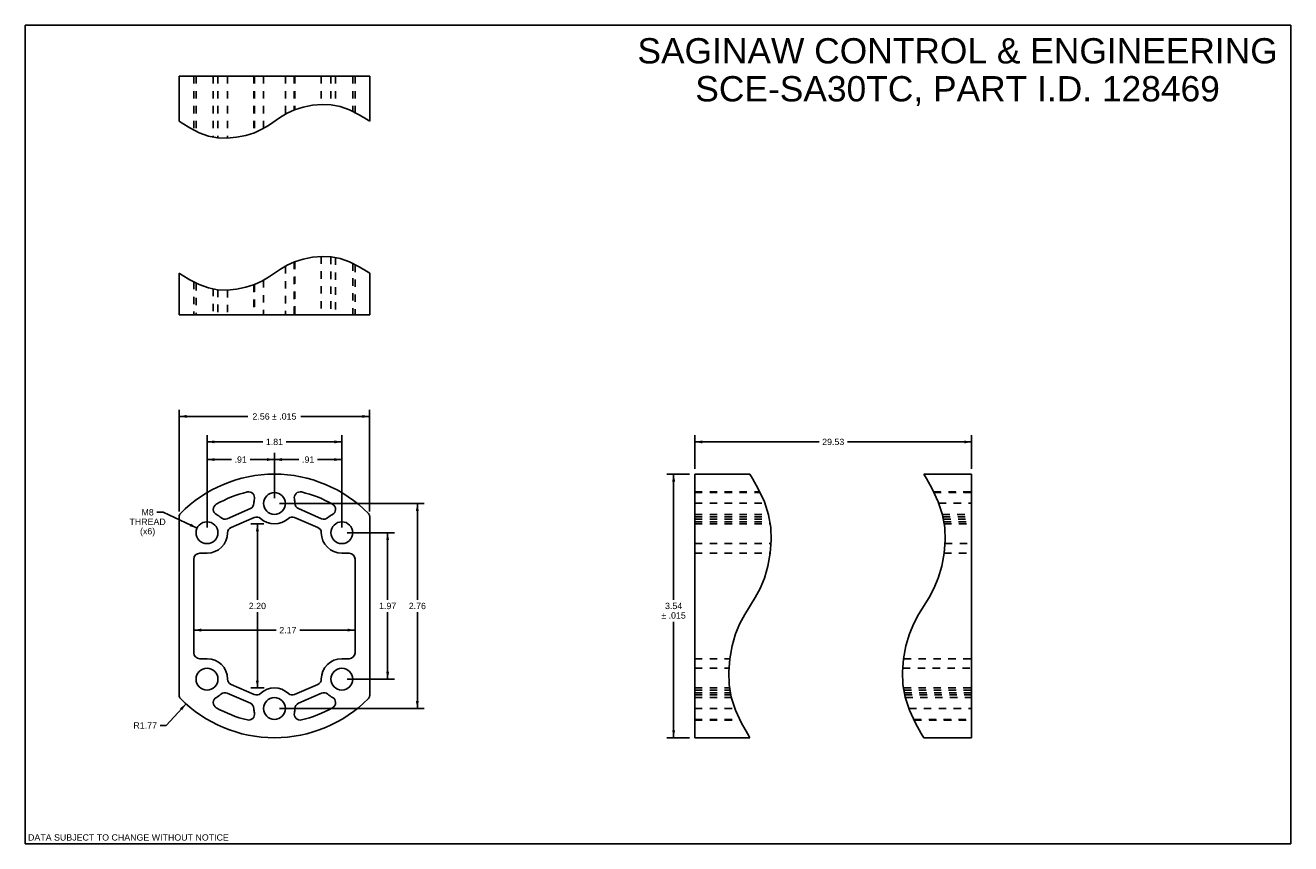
# Model space of a CAD drawing. Header units: inches. Extents: x 0 to 17, y 0 to 11.
import ezdxf

# ---------------------------------------------------------------- set-up
doc = ezdxf.new("R2010")
doc.units = ezdxf.units.IN
doc.header["$LTSCALE"] = 0.935
doc.header["$MEASUREMENT"] = 0
doc.linetypes.add('HIDDEN', pattern=[0.2, 0.1, -0.1])
doc.layers.get('0').update_dxf_attribs({"linetype": 'CONTINUOUS'})
doc.layers.add('02___PRT_ALL_AXES', color=7, linetype='CONTINUOUS')
doc.styles.get("Standard").update_dxf_attribs({"font": 'arial.ttf'})
doc.dimstyles.new('DIMSTYLE_1', dxfattribs={"dimtxt": 0.085, "dimasz": 0.1, "dimexe": 0.09, "dimexo": 0.07, "dimgap": 0.0425, "dimtad": 0, "dimtih": 1, "dimtoh": 1, "dimzin": 4, "dimdsep": 46, "dimtxsty": 'Standard', "dimblk": '_FILLED', "dimblk1": '_FILLED', "dimblk2": '_FILLED', "dimcen": 0.09, "dimazin": 1, "dimtfac": 1, "dimtofl": 0, "dimtmove": 0, "dimatfit": 3, "dimldrblk": '_FILLED', "dimfxl": 0, "dimtolj": 1, "dimtzin": 4, "dimarcsym": 0})
doc.dimstyles.new('DIMSTYLE_2', dxfattribs={"dimtxt": 0.085, "dimasz": 0.1, "dimexe": 0.09, "dimexo": 0.07, "dimgap": 0.09, "dimtad": 0, "dimtih": 1, "dimtoh": 1, "dimdec": 3, "dimzin": 4, "dimdsep": 46, "dimtxsty": 'Standard', "dimblk": '_FILLED', "dimblk1": '_FILLED', "dimblk2": '_FILLED', "dimcen": 0.09, "dimadec": 3, "dimazin": 1, "dimtfac": 1, "dimtofl": 0, "dimtmove": 0, "dimatfit": 1, "dimldrblk": '_FILLED', "dimfxl": 0, "dimtolj": 1, "dimtzin": 4, "dimarcsym": 0})
doc.dimstyles.new('DIMSTYLE_3', dxfattribs={"dimtxt": 0.085, "dimasz": 0.1, "dimexe": 0.09, "dimexo": 0.07, "dimgap": 0.09, "dimtad": 0, "dimtih": 1, "dimtoh": 1, "dimzin": 4, "dimdsep": 46, "dimtxsty": 'Standard', "dimblk": '_FILLED', "dimblk1": '_FILLED', "dimblk2": '_FILLED', "dimcen": 0.09, "dimazin": 1, "dimtfac": 1, "dimtofl": 0, "dimtmove": 0, "dimatfit": 3, "dimldrblk": '_FILLED', "dimfxl": 0, "dimtolj": 1, "dimtzin": 4, "dimarcsym": 0})

# ---------------------------------------------------------------- blocks, each defined once
blk = doc.blocks.new('_FILLED')
at = {"color": 0, "linetype": 'ByBlock'}
blk.add_solid([(0, 0), (-1, 0.2), (-1, -0.2)], dxfattribs=at)
blk = doc.blocks.new('*D1')
at = {"color": 2, "linetype": 'Continuous'}
for p, q in [((8.995, 5.037), (8.995, 5.49)), ((12.714, 5.037), (12.714, 5.49)), ((8.995, 5.4), (10.663, 5.4)), ((12.714, 5.4), (11.045, 5.4))]:
    blk.add_line(p, q, dxfattribs=at)
at = {"color": 2, "linetype": 'Continuous', "xscale": 0.1, "yscale": 0.1, "zscale": 0.1, "rotation": 180}
blk.add_blockref('_FILLED', (8.995, 5.4), dxfattribs=at)
at = {"color": 2, "linetype": 'Continuous', "xscale": 0.1, "yscale": 0.1, "zscale": 0.1}
blk.add_blockref('_FILLED', (12.714, 5.4), dxfattribs=at)
at = {"color": 2, "linetype": 'Continuous', "insert": (10.854, 5.443), "char_height": 0.085, "width": 0.29703, "attachment_point": 2, "line_spacing_factor": 0.9}
blk.add_mtext('29.53', dxfattribs=at)
blk = doc.blocks.new('*D2')
at = {"color": 2, "linetype": 'Continuous'}
for p, q in [((2.264, 2.871), (3.37, 2.871)), ((4.43, 2.871), (3.686, 2.871))]:
    blk.add_line(p, q, dxfattribs=at)
at = {"color": 2, "linetype": 'Continuous', "xscale": 0.1, "yscale": 0.1, "zscale": 0.1, "rotation": 180}
blk.add_blockref('_FILLED', (2.264, 2.871), dxfattribs=at)
at = {"color": 2, "linetype": 'Continuous', "xscale": 0.1, "yscale": 0.1, "zscale": 0.1}
blk.add_blockref('_FILLED', (4.43, 2.871), dxfattribs=at)
at = {"color": 2, "linetype": 'Continuous', "insert": (3.528, 2.913), "char_height": 0.085, "width": 0.23099, "attachment_point": 2, "line_spacing_factor": 0.9}
blk.add_mtext('2.17', dxfattribs=at)
blk = doc.blocks.new('*D3')
at = {"color": 2, "linetype": 'Continuous'}
for p, q in [((3.206, 4.298), (3.028, 4.298)), ((3.118, 4.298), (3.118, 3.28)), ((3.118, 2.093), (3.118, 3.11)), ((3.208, 2.093), (3.028, 2.093))]:
    blk.add_line(p, q, dxfattribs=at)
at = {"color": 2, "linetype": 'Continuous', "xscale": 0.1, "yscale": 0.1, "zscale": 0.1}
for p, rotation in [((3.118, 4.298), 90), ((3.118, 2.093), 270)]:
    blk.add_blockref('_FILLED', p, dxfattribs=dict(at, rotation=rotation))
at = {"color": 2, "linetype": 'Continuous', "insert": (3.118, 3.238), "char_height": 0.085, "width": 0.23099, "attachment_point": 2, "line_spacing_factor": 0.9}
blk.add_mtext('2.20', dxfattribs=at)
blk = doc.blocks.new('*D4')
at = {"color": 2, "linetype": 'Continuous'}
for p, q in [((4.322, 4.18), (4.958, 4.18)), ((4.868, 4.18), (4.868, 3.28)), ((4.868, 2.211), (4.868, 3.11)), ((4.322, 2.211), (4.958, 2.211))]:
    blk.add_line(p, q, dxfattribs=at)
at = {"color": 2, "linetype": 'Continuous', "xscale": 0.1, "yscale": 0.1, "zscale": 0.1}
for p, rotation in [((4.868, 4.18), 90), ((4.868, 2.211), 270)]:
    blk.add_blockref('_FILLED', p, dxfattribs=dict(at, rotation=rotation))
at = {"color": 2, "linetype": 'Continuous', "insert": (4.868, 3.238), "char_height": 0.085, "width": 0.23099, "attachment_point": 2, "line_spacing_factor": 0.9}
blk.add_mtext('1.97', dxfattribs=at)
blk = doc.blocks.new('*D5')
at = {"color": 2, "linetype": 'Continuous'}
for p, q in [((2.441, 4.25), (2.441, 5.491)), ((4.252, 4.25), (4.252, 5.491)), ((2.441, 5.401), (3.189, 5.401)), ((4.252, 5.401), (3.505, 5.401))]:
    blk.add_line(p, q, dxfattribs=at)
at = {"color": 2, "linetype": 'Continuous', "xscale": 0.1, "yscale": 0.1, "zscale": 0.1, "rotation": 180}
blk.add_blockref('_FILLED', (2.441, 5.401), dxfattribs=at)
at = {"color": 2, "linetype": 'Continuous', "xscale": 0.1, "yscale": 0.1, "zscale": 0.1}
blk.add_blockref('_FILLED', (4.252, 5.401), dxfattribs=at)
at = {"color": 2, "linetype": 'Continuous', "insert": (3.347, 5.443), "char_height": 0.085, "width": 0.23099, "attachment_point": 2, "line_spacing_factor": 0.9}
blk.add_mtext('1.81', dxfattribs=at)
blk = doc.blocks.new('*D6')
at = {"color": 2, "linetype": 'Continuous'}
for p, q in [((3.347, 4.643), (3.347, 5.253)), ((3.347, 5.163), (3.675, 5.163)), ((4.252, 5.163), (3.925, 5.163)), ((4.252, 4.25), (4.252, 5.253))]:
    blk.add_line(p, q, dxfattribs=at)
at = {"color": 2, "linetype": 'Continuous', "xscale": 0.1, "yscale": 0.1, "zscale": 0.1, "rotation": 180}
blk.add_blockref('_FILLED', (3.347, 5.163), dxfattribs=at)
at = {"color": 2, "linetype": 'Continuous', "xscale": 0.1, "yscale": 0.1, "zscale": 0.1}
blk.add_blockref('_FILLED', (4.252, 5.163), dxfattribs=at)
at = {"color": 2, "linetype": 'Continuous', "insert": (3.8, 5.205), "char_height": 0.085, "width": 0.16494, "attachment_point": 2, "line_spacing_factor": 0.9}
blk.add_mtext('.91', dxfattribs=at)
blk = doc.blocks.new('*D7')
at = {"color": 2, "linetype": 'Continuous'}
for p, q in [((2.441, 4.25), (2.441, 5.253)), ((2.441, 5.163), (2.769, 5.163)), ((3.347, 5.163), (3.019, 5.163)), ((3.347, 4.643), (3.347, 5.253))]:
    blk.add_line(p, q, dxfattribs=at)
at = {"color": 2, "linetype": 'Continuous', "xscale": 0.1, "yscale": 0.1, "zscale": 0.1, "rotation": 180}
blk.add_blockref('_FILLED', (2.441, 5.163), dxfattribs=at)
at = {"color": 2, "linetype": 'Continuous', "xscale": 0.1, "yscale": 0.1, "zscale": 0.1}
blk.add_blockref('_FILLED', (3.347, 5.163), dxfattribs=at)
at = {"color": 2, "linetype": 'Continuous', "insert": (2.894, 5.205), "char_height": 0.085, "width": 0.16494, "attachment_point": 2, "line_spacing_factor": 0.9}
blk.add_mtext('.91', dxfattribs=at)
blk = doc.blocks.new('*D8')
at = {"color": 2, "linetype": 'Continuous'}
for p, q in [((3.417, 4.573), (5.357, 4.573)), ((5.267, 4.573), (5.267, 3.28)), ((5.267, 1.817), (5.267, 3.11)), ((3.417, 1.817), (5.357, 1.817))]:
    blk.add_line(p, q, dxfattribs=at)
at = {"color": 2, "linetype": 'Continuous', "xscale": 0.1, "yscale": 0.1, "zscale": 0.1}
for p, rotation in [((5.267, 4.573), 90), ((5.267, 1.817), 270)]:
    blk.add_blockref('_FILLED', p, dxfattribs=dict(at, rotation=rotation))
at = {"color": 2, "linetype": 'Continuous', "insert": (5.267, 3.238), "char_height": 0.085, "width": 0.23099, "attachment_point": 2, "line_spacing_factor": 0.9}
blk.add_mtext('2.76', dxfattribs=at)
blk = doc.blocks.new('*D9')
at = {"color": 2, "linetype": 'Continuous'}
for p, q in [((1.851, 4.455), (1.768, 4.455)), ((2.308, 4.242), (1.851, 4.455))]:
    blk.add_line(p, q, dxfattribs=at)
at = {"color": 2, "linetype": 'Continuous', "xscale": 0.1, "yscale": 0.1, "zscale": 0.1, "rotation": 335.0503388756}
blk.add_blockref('_FILLED', (2.308, 4.242), dxfattribs=at)
at = {"color": 2, "linetype": 'Continuous', "insert": (1.643, 4.497), "char_height": 0.085, "width": 0.48725, "attachment_point": 2, "line_spacing_factor": 0.9}
blk.add_mtext('M8\\PTHREAD\\P(x6)', dxfattribs=at)
blk = doc.blocks.new('*D10')
at = {"color": 2, "linetype": 'Continuous'}
for p, q in [((8.925, 4.967), (8.62, 4.967)), ((8.71, 4.967), (8.71, 3.28)), ((8.71, 1.424), (8.71, 2.983)), ((8.925, 1.424), (8.62, 1.424))]:
    blk.add_line(p, q, dxfattribs=at)
at = {"color": 2, "linetype": 'Continuous', "xscale": 0.1, "yscale": 0.1, "zscale": 0.1}
for p, rotation in [((8.71, 4.967), 90), ((8.71, 1.424), 270)]:
    blk.add_blockref('_FILLED', p, dxfattribs=dict(at, rotation=rotation))
at = {"color": 2, "linetype": 'Continuous', "insert": (8.71, 3.238), "char_height": 0.085, "width": 0.36301, "attachment_point": 2, "line_spacing_factor": 0.9}
blk.add_mtext('3.54\\P\\fgdt;{\\fgdt;`}\\fArial; .015', dxfattribs=at)
blk = doc.blocks.new('*D11')
at = {"color": 2, "linetype": 'Continuous'}
for p, q in [((2.067, 4.467), (2.067, 5.833)), ((4.626, 4.467), (4.626, 5.833)), ((2.067, 5.743), (2.991, 5.743)), ((4.626, 5.743), (3.703, 5.743))]:
    blk.add_line(p, q, dxfattribs=at)
at = {"color": 2, "linetype": 'Continuous', "xscale": 0.1, "yscale": 0.1, "zscale": 0.1, "rotation": 180}
blk.add_blockref('_FILLED', (2.067, 5.743), dxfattribs=at)
at = {"color": 2, "linetype": 'Continuous', "xscale": 0.1, "yscale": 0.1, "zscale": 0.1}
blk.add_blockref('_FILLED', (4.626, 5.743), dxfattribs=at)
at = {"color": 2, "linetype": 'Continuous', "insert": (3.347, 5.785), "char_height": 0.085, "width": 0.62686, "attachment_point": 2, "line_spacing_factor": 0.9}
blk.add_mtext('2.56 \\fgdt;{\\fgdt;`}\\fArial; .015', dxfattribs=at)
blk = doc.blocks.new('*D12')
at = {"color": 2, "linetype": 'Continuous'}
for p, q in [((2.159, 1.881), (1.894, 1.589)), ((1.894, 1.589), (1.812, 1.589))]:
    blk.add_line(p, q, dxfattribs=at)
at = {"color": 2, "linetype": 'Continuous', "xscale": 0.1, "yscale": 0.1, "zscale": 0.1, "rotation": 47.87354557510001}
blk.add_blockref('_FILLED', (2.159, 1.881), dxfattribs=at)
at = {"color": 2, "linetype": 'Continuous', "insert": (1.769, 1.632), "char_height": 0.085, "width": 0.31662, "attachment_point": 3, "line_spacing_factor": 0.9}
blk.add_mtext('R1.77', dxfattribs=at)

msp = doc.modelspace()

# ---------------------------------------------------------------- linework, layer by layer
at = {"color": 7, "linetype": 'Continuous'}
for p, q in [((0, 0), (0, 11)), ((0, 11), (17, 11)), ((17, 0), (17, 11)), ((3.5163, 9.8171), (3.6164, 9.8629)), ((3.6164, 9.8629), (3.7326, 9.8994)), ((3.7326, 9.8994), (3.8588, 9.9243)), ((3.8588, 9.9243), (3.9867, 9.9357)), ((3.9867, 9.9357), (4.1101, 9.9315)), ((4.1101, 9.9315), (4.2318, 9.9083)), ((4.2318, 9.9083), (4.357, 9.8629)), ((4.357, 9.8629), (4.4841, 9.7974)), ((2.0674, 9.7096), (2.1087, 9.6826)), ((3.2653, 9.6543), (3.4285, 9.7649)), ((3.4285, 9.7649), (3.5163, 9.8171)), ((4.4841, 9.7974), (4.5853, 9.7363)), ((4.5853, 9.7363), (4.6265, 9.7096)), ((2.1087, 9.6826), (2.2099, 9.6216)), ((2.2099, 9.6216), (2.3369, 9.5563)), ((2.3369, 9.5563), (2.462, 9.511)), ((2.9613, 9.5198), (3.0775, 9.5563)), ((3.0775, 9.5563), (3.1776, 9.6021)), ((3.1776, 9.6021), (3.2653, 9.6543)), ((2.462, 9.511), (2.5837, 9.4878)), ((2.5837, 9.4878), (2.7072, 9.4835)), ((2.7072, 9.4835), (2.8351, 9.4949)), ((2.8351, 9.4949), (2.9613, 9.5198)), ((3.6164, 7.8213), (3.5163, 7.7755)), ((3.7326, 7.8578), (3.6164, 7.8213)), ((3.8588, 7.8827), (3.7326, 7.8578)), ((3.9867, 7.8942), (3.8588, 7.8827)), ((4.1101, 7.8899), (3.9867, 7.8942)), ((4.2318, 7.8668), (4.1101, 7.8899)), ((4.357, 7.8213), (4.2318, 7.8668)), ((4.4841, 7.7558), (4.357, 7.8213)), ((2.1087, 7.6411), (2.0674, 7.668)), ((3.4285, 7.7234), (3.2653, 7.6127)), ((3.5163, 7.7755), (3.4285, 7.7234)), ((4.5853, 7.6947), (4.4841, 7.7558)), ((4.6265, 7.668), (4.5853, 7.6947)), ((2.2099, 7.58), (2.1087, 7.6411)), ((2.3369, 7.5147), (2.2099, 7.58)), ((2.462, 7.4694), (2.3369, 7.5147)), ((3.0775, 7.5147), (2.9613, 7.4783)), ((3.1776, 7.5605), (3.0775, 7.5147)), ((3.2653, 7.6127), (3.1776, 7.5605)), ((2.5837, 7.4462), (2.462, 7.4694)), ((2.7072, 7.4419), (2.5837, 7.4462)), ((2.8351, 7.4533), (2.7072, 7.4419)), ((2.9613, 7.4783), (2.8351, 7.4533)), ((9.7694, 4.9096), (9.7351, 4.9671)), ((12.0713, 4.9671), (12.1055, 4.9096)), ((9.8464, 4.7695), (9.7694, 4.9096)), ((9.9287, 4.594), (9.8464, 4.7695)), ((12.1055, 4.9096), (12.1825, 4.7695)), ((12.1825, 4.7695), (12.2649, 4.594)), ((9.986, 4.4208), (9.9287, 4.594)), ((12.2649, 4.594), (12.3221, 4.4208)), ((10.0152, 4.2522), (9.986, 4.4208)), ((12.3221, 4.4208), (12.3514, 4.2522)), ((10.0207, 4.0813), (10.0152, 4.2522)), ((12.3514, 4.2522), (12.3569, 4.0813)), ((10.0063, 3.9041), (10.0207, 4.0813)), ((12.3569, 4.0813), (12.3425, 3.9041)), ((9.9748, 3.7293), (10.0063, 3.9041)), ((12.3425, 3.9041), (12.311, 3.7293)), ((9.9287, 3.5685), (9.9748, 3.7293)), ((12.311, 3.7293), (12.2649, 3.5685)), ((9.805, 3.3084), (9.8709, 3.43)), ((9.8709, 3.43), (9.9287, 3.5685)), ((12.207, 3.43), (12.1412, 3.3084)), ((12.2649, 3.5685), (12.207, 3.43)), ((9.6652, 3.0824), (9.805, 3.3084)), ((12.1412, 3.3084), (12.0014, 3.0824)), ((9.5994, 2.9609), (9.6652, 3.0824)), ((12.0014, 3.0824), (11.9355, 2.9609)), ((9.5415, 2.8223), (9.5994, 2.9609)), ((11.9355, 2.9609), (11.8777, 2.8223)), ((9.4954, 2.6615), (9.5415, 2.8223)), ((11.8777, 2.8223), (11.8316, 2.6615)), ((9.464, 2.4867), (9.4954, 2.6615)), ((11.8316, 2.6615), (11.8001, 2.4868)), ((9.4495, 2.3096), (9.464, 2.4867)), ((11.8001, 2.4867), (11.7857, 2.3096)), ((9.455, 2.1387), (9.4495, 2.3096)), ((11.7857, 2.3096), (11.7911, 2.1387)), ((9.4842, 1.9701), (9.455, 2.1387)), ((11.7911, 2.1387), (11.8204, 1.9701)), ((9.5415, 1.7969), (9.4842, 1.9701)), ((11.8204, 1.9701), (11.8777, 1.7969)), ((9.624, 1.6211), (9.5415, 1.7969)), ((11.8777, 1.7969), (11.9601, 1.6211)), ((9.7011, 1.481), (9.624, 1.6211)), ((11.9601, 1.6211), (12.0372, 1.481)), ((9.7351, 1.4238), (9.7011, 1.481)), ((12.0372, 1.481), (12.0713, 1.4238)), ((0, 0), (17, 0))]:
    msp.add_line(p, q, dxfattribs=at)
at = {"layer": '02___PRT_ALL_AXES', "color": 7, "linetype": 'Continuous'}
for p, q in [((2.0674, 10.3161), (2.0674, 9.7096)), ((4.6265, 10.3161), (2.0674, 10.3161)), ((4.6265, 10.3161), (4.6265, 9.7096)), ((2.0674, 7.668), (2.0674, 7.1106)), ((4.6265, 7.668), (4.6265, 7.1106)), ((4.6265, 7.1106), (2.0674, 7.1106)), ((8.9949, 4.9671), (8.9949, 1.4238)), ((8.9949, 4.9671), (9.7351, 4.9671)), ((12.0713, 4.9671), (12.7137, 4.9671)), ((12.7137, 4.9671), (12.7137, 1.4238)), ((3.024, 4.5033), (2.713, 4.3681)), ((3.9809, 4.368), (3.6699, 4.5033)), ((2.0674, 4.3969), (2.0674, 1.994)), ((2.7644, 4.2498), (3.0754, 4.385)), ((3.6185, 4.385), (3.9295, 4.2498)), ((4.6265, 1.994), (4.6265, 4.3969)), ((2.2643, 2.5655), (2.2643, 3.8254)), ((2.343, 3.9041), (2.4414, 3.9041)), ((4.2525, 3.9041), (4.3509, 3.9041)), ((4.4296, 3.8254), (4.4296, 2.5655)), ((2.4414, 2.4868), (2.343, 2.4868)), ((4.3509, 2.4868), (4.2525, 2.4868)), ((3.0754, 2.0058), (2.7643, 2.1411)), ((3.9295, 2.1411), (3.6185, 2.0058)), ((2.7129, 2.0228), (3.024, 1.8876)), ((3.6699, 1.8876), (3.9809, 2.0228)), ((8.9949, 1.4238), (9.7351, 1.4238)), ((12.0713, 1.4238), (12.7137, 1.4238))]:
    msp.add_line(p, q, dxfattribs=at)
at = {"layer": '02___PRT_ALL_AXES', "color": 8, "linetype": 'HIDDEN'}
for p, q in [((2.2643, 10.3161), (2.2643, 9.5937)), ((2.2946, 10.3161), (2.2946, 9.5781)), ((2.5257, 10.3161), (2.5257, 9.4988)), ((2.5883, 10.3161), (2.5883, 9.4876)), ((2.717, 10.3161), (2.717, 9.4843)), ((3.0713, 10.3161), (3.0713, 9.5544)), ((3.0799, 10.3161), (3.0799, 9.5574)), ((3.2001, 10.3161), (3.2001, 9.6155)), ((3.4936, 10.3161), (3.4936, 9.8036)), ((3.6139, 10.3161), (3.6139, 9.8618)), ((3.6225, 10.3161), (3.6225, 9.8648)), ((3.9769, 10.3161), (3.9769, 9.9357)), ((4.1056, 10.3161), (4.1056, 9.9316)), ((4.1681, 10.3161), (4.1681, 9.9204)), ((4.3993, 10.3161), (4.3993, 9.8411)), ((4.4296, 10.3161), (4.4296, 9.8255)), ((3.6139, 7.8202), (3.6139, 7.1106)), ((3.6225, 7.8233), (3.6225, 7.1106)), ((3.9769, 7.8933), (3.9769, 7.1106)), ((4.1056, 7.89), (4.1056, 7.1106)), ((4.1681, 7.8789), (4.1681, 7.1106)), ((3.4936, 7.762), (3.4936, 7.1106)), ((4.3993, 7.7995), (4.3993, 7.1106)), ((4.4296, 7.7839), (4.4296, 7.1106)), ((2.2643, 7.5521), (2.2643, 7.1106)), ((2.2946, 7.5365), (2.2946, 7.1106)), ((3.0713, 7.5128), (3.0713, 7.1106)), ((3.0799, 7.5159), (3.0799, 7.1106)), ((3.2001, 7.5739), (3.2001, 7.1106)), ((2.5257, 7.4573), (2.5257, 7.1106)), ((2.5883, 7.4461), (2.5883, 7.1106)), ((2.717, 7.4428), (2.717, 7.1106)), ((8.9949, 4.7297), (9.865, 4.7297)), ((8.9949, 4.72), (9.8696, 4.72)), ((12.2012, 4.7297), (12.7137, 4.7297)), ((12.2057, 4.72), (12.7137, 4.72)), ((8.9949, 4.5752), (9.9349, 4.5752)), ((8.9949, 4.4267), (9.984, 4.4267)), ((12.2711, 4.5752), (12.7137, 4.5752)), ((12.3201, 4.4267), (12.7137, 4.4267)), ((8.9949, 4.3916), (9.991, 4.3916)), ((8.9949, 4.3615), (9.9963, 4.3615)), ((8.9949, 4.3265), (10.0023, 4.3265)), ((8.9949, 4.2978), (10.0073, 4.2978)), ((12.3272, 4.3916), (12.7137, 4.3916)), ((12.3324, 4.3615), (12.7137, 4.3615)), ((12.3385, 4.3265), (12.7137, 4.3265)), ((12.3435, 4.2978), (12.7137, 4.2978)), ((8.9949, 4.0328), (10.0168, 4.0328)), ((12.3529, 4.0328), (12.7137, 4.0328)), ((8.9949, 3.9041), (10.0063, 3.9041)), ((12.3424, 3.9041), (12.7137, 3.9041)), ((8.9949, 2.4868), (9.464, 2.4868)), ((11.8001, 2.4868), (12.7137, 2.4868)), ((8.9949, 2.358), (9.4535, 2.358)), ((11.7896, 2.358), (12.7137, 2.358)), ((8.9949, 2.0931), (9.4629, 2.0931)), ((8.9949, 2.0643), (9.4679, 2.0643)), ((11.7991, 2.0931), (12.7137, 2.0931)), ((11.804, 2.0643), (12.7137, 2.0643)), ((8.9949, 2.0294), (9.474, 2.0294)), ((8.9949, 1.9993), (9.4792, 1.9993)), ((8.9949, 1.9643), (9.4862, 1.9643)), ((11.8101, 2.0294), (12.7137, 2.0294)), ((11.8153, 1.9993), (12.7137, 1.9993)), ((11.8223, 1.9643), (12.7137, 1.9643)), ((8.9949, 1.8157), (9.5353, 1.8157)), ((11.8714, 1.8157), (12.7137, 1.8157)), ((8.9949, 1.6706), (9.6008, 1.6706)), ((8.9949, 1.6611), (9.6052, 1.6611)), ((11.9369, 1.6706), (12.7137, 1.6706)), ((11.9414, 1.6611), (12.7137, 1.6611))]:
    msp.add_line(p, q, dxfattribs=at)
at = {"layer": '02___PRT_ALL_AXES', "color": 7, "linetype": 'Continuous'}
for centre, radius in [((3.3469, 4.5734), 0.1467), ((2.4414, 4.1797), 0.1469), ((4.2525, 4.1797), 0.1469), ((2.4414, 2.2112), 0.1469), ((4.2525, 2.2112), 0.1469), ((3.3469, 1.8175), 0.1469)]:
    msp.add_circle(centre, radius, dxfattribs=at)
for centre, radius, start, end in [((3.3469, 3.1954), 1.7717, 44.54958, 135.45042), ((3.3469, 3.1954), 1.5748, 103.36084, 119.75471), ((3.0012, 4.651), 0.0787, 347.34696, 103.36084), ((3.3469, 4.5734), 0.2756, 167.34696, 179.65794), ((3.6926, 4.651), 0.0787, 76.63916, 192.65304), ((3.3469, 4.5734), 0.2756, 0.37651, 12.65304), ((3.3469, 3.1954), 1.5748, 60.24529, 76.63916), ((2.1265, 4.3969), 0.0591, 135.45042, 180), ((2.6045, 4.4943), 0.0787, 119.75471, 242.60338), ((2.4414, 4.1797), 0.2756, 47.33951, 62.60338), ((2.9926, 4.5755), 0.0787, 293.51212, 359.65794), ((3.7012, 4.5755), 0.0787, 180.22155, 246.51425), ((4.2525, 4.1797), 0.2756, 117.39662, 132.66049), ((4.0894, 4.4943), 0.0787, 297.39662, 60.24529), ((4.5674, 4.3969), 0.0591, 0, 44.54958), ((2.6815, 4.4402), 0.0787, 227.33951, 293.56807), ((3.1068, 4.3128), 0.0787, 47.33758, 113.52056), ((3.3469, 4.5734), 0.2756, 227.33758, 312.66242), ((3.587, 4.3128), 0.0787, 66.49172, 132.66242), ((4.0123, 4.4402), 0.0787, 246.48271, 312.66049), ((2.4414, 4.1797), 0.2756, 270, 359.65987), ((2.7957, 4.1776), 0.0787, 113.47163, 179.65987), ((3.8981, 4.1776), 0.0787, 0.34014, 66.51609), ((4.2525, 4.1797), 0.2756, 180.34014, 270), ((2.343, 3.8254), 0.0787, 90, 180), ((4.3509, 3.8254), 0.0787, 0, 90), ((2.343, 2.5655), 0.0787, 180, 270), ((4.3509, 2.5655), 0.0787, 270, 360), ((2.4414, 2.2112), 0.2756, 0.34013, 90), ((4.2525, 2.2112), 0.2756, 90, 179.65988), ((2.7957, 2.2133), 0.0787, 180.34013, 246.51608), ((3.8981, 2.2133), 0.0787, 293.47165, 359.65988), ((3.3469, 1.8175), 0.2756, 47.33757, 132.66243), ((2.1265, 1.994), 0.0591, 180, 224.54958), ((3.3469, 3.1954), 1.7717, 224.54958, 315.45042), ((2.6045, 1.8966), 0.0787, 117.39662, 240.24529), ((2.4414, 2.2112), 0.2756, 297.39662, 312.66049), ((2.6815, 1.9506), 0.0787, 66.48269, 132.66049), ((2.9926, 1.8154), 0.0787, 0.34206, 66.51406), ((3.1068, 2.078), 0.0787, 246.49174, 312.66243), ((3.587, 2.078), 0.0787, 227.33757, 293.52055), ((3.7012, 1.8154), 0.0787, 113.44539, 179.77862), ((4.0123, 1.9506), 0.0787, 47.33951, 113.50148), ((4.2525, 2.2112), 0.2756, 227.33951, 242.60338), ((4.0894, 1.8966), 0.0787, 299.75471, 62.60338), ((4.5674, 1.994), 0.0591, 315.45042, 360), ((3.3469, 3.1954), 1.5748, 240.24529, 256.63916), ((3.0012, 1.7399), 0.0787, 256.63916, 12.65304), ((3.3469, 1.8175), 0.2756, 180.34206, 192.65304), ((3.6926, 1.7399), 0.0787, 167.34696, 283.36084), ((3.3469, 1.8175), 0.2756, 347.34696, 359.62346), ((3.3469, 3.1954), 1.5748, 283.36084, 299.75471)]:
    msp.add_arc(centre, radius, start, end, dxfattribs=at)

# ---------------------------------------------------------------- texts
at = {"color": 2, "linetype": 'Continuous', "attachment_point": 2, "line_spacing_factor": 0.9}
for s, insert, char_height, width in [('SAGINAW CONTROL & ENGINEERING\\PSCE-SA30TC, PART I.D. 128469', (12.5248, 10.8271), 0.34, 8.587212), ('DATA SUBJECT TO CHANGE WITHOUT NOTICE', (1.3855, 0.1268), 0.085, 2.692825)]:
    msp.add_mtext(s, dxfattribs=dict(at, insert=insert, char_height=char_height, width=width))

# ---------------------------------------------------------------- dimensions: what is measured, and where the dimension line sits
at = {"color": 2, "linetype": 'Continuous'}
dim = msp.add_linear_dim(base=(4.6265, 5.7428), p1=(2.0674, 4.3969), p2=(4.6265, 4.3969), text='<> %%p .015', dimstyle='DIMSTYLE_1', dxfattribs=at)
dim.commit()
dim.dimension.update_dxf_attribs({"geometry": '*D11', "text_midpoint": (3.3469, 5.7428), "dimtype": 160})
for base, p1, p2, angle, picture, middle in [((2.4414, 5.4006), (4.2525, 4.1797), (2.4414, 4.1797), 180, '*D5', (3.3424, 5.4001)), ((2.4414, 5.1629), (3.3469, 4.5734), (2.4414, 4.1797), 180, '*D7', (2.8884, 5.1625)), ((5.2673, 1.8175), (3.3469, 4.5734), (3.3469, 1.8175), 270, '*D8', (5.2663, 3.195)), ((3.1178, 4.2978), (3.2783, 2.0931), (2.9578, 4.2978), 90, '*D3', (3.1168, 3.195)), ((4.8682, 2.2112), (4.2525, 4.1797), (4.2525, 2.2112), 270, '*D4', (4.8719, 3.195))]:
    dim = msp.add_linear_dim(base=base, p1=p1, p2=p2, angle=angle, dimstyle='DIMSTYLE_1', dxfattribs=at)
    dim.commit()
    dim.dimension.update_dxf_attribs({"geometry": picture, "text_midpoint": middle, "dimtype": 160})
for base, p1, p2, picture, middle in [((12.7137, 5.4), (8.9949, 4.9671), (12.7137, 4.9671), '*D1', (10.8532, 5.3996)), ((4.2525, 5.1629), (3.3469, 4.5734), (4.2525, 4.1797), '*D6', (3.794, 5.1625)), ((4.4296, 2.8707), (2.2643, 2.5655), (4.4296, 2.5655), '*D2', (3.5267, 2.8709))]:
    dim = msp.add_linear_dim(base=base, p1=p1, p2=p2, dimstyle='DIMSTYLE_1', dxfattribs=at)
    dim.commit()
    dim.dimension.update_dxf_attribs({"geometry": picture, "text_midpoint": middle, "dimtype": 160})
dim = msp.add_linear_dim(base=(8.7096, 1.4238), p1=(8.9949, 4.9671), p2=(8.9949, 1.4238), angle=270, text='<>\\P%%p .015', dimstyle='DIMSTYLE_1', dxfattribs=at)
dim.commit()
dim.dimension.update_dxf_attribs({"geometry": '*D10', "text_midpoint": (8.7096, 3.1317), "dimtype": 160})
dim = msp.add_diameter_dim_2p(p1=(2.3083, 4.2416), p2=(2.5746, 4.1177), text='M8\\PTHREAD\\P(x6)', dimstyle='DIMSTYLE_2', override={"dimpost": '<>'}, dxfattribs=at)
dim.commit()
dim.dimension.update_dxf_attribs({"geometry": '*D9', "text_midpoint": (1.6434, 4.327), "dimtype": 163})
dim = msp.add_radius_dim(center=(3.3469, 3.1954), mpoint=(2.1586, 1.8815), text='R<>', dimstyle='DIMSTYLE_3', override={"dimpost": '<>'}, dxfattribs=at)
dim.commit()
dim.dimension.update_dxf_attribs({"geometry": '*D12', "text_midpoint": (1.6111, 1.5894), "dimtype": 164})

doc.saveas('drawing.dxf')
